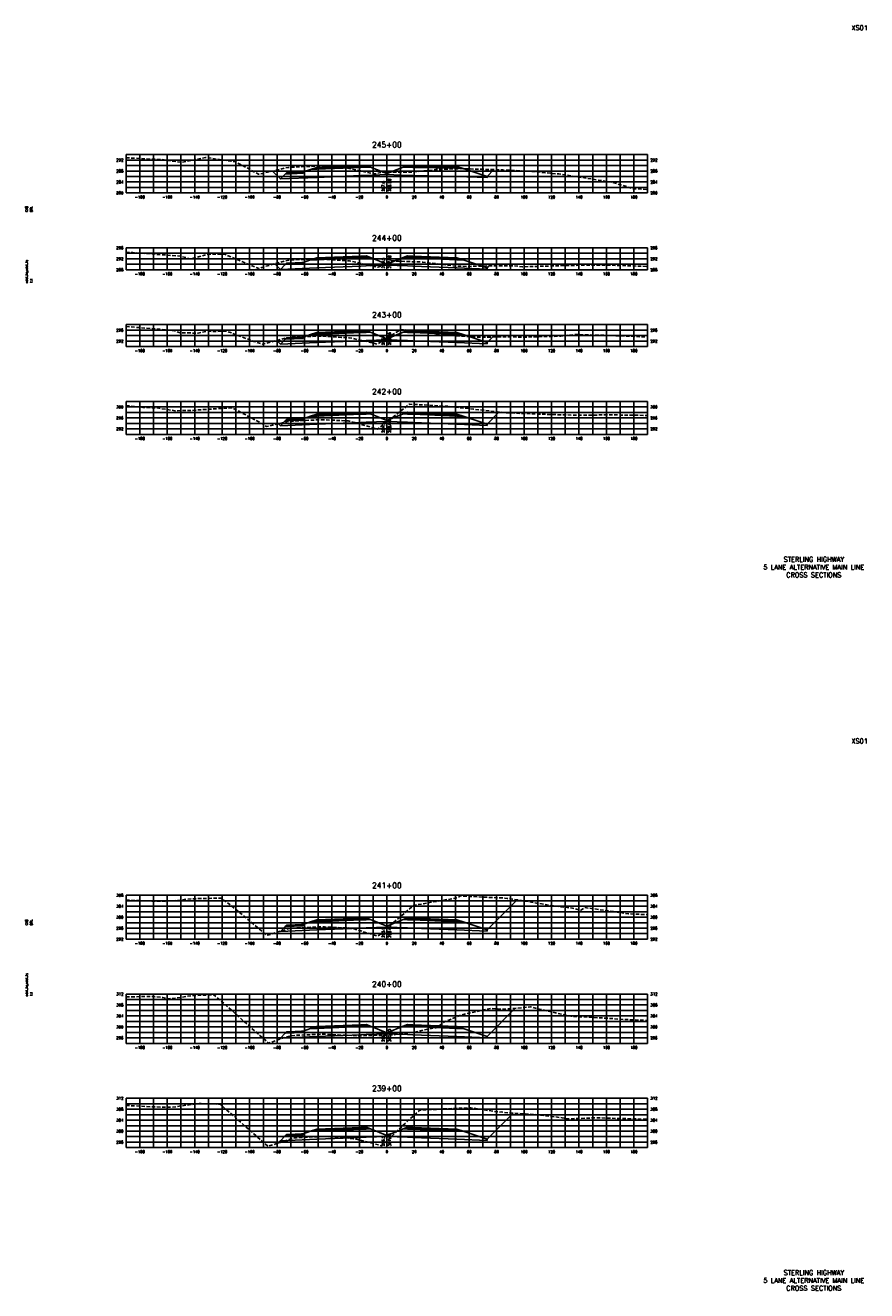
# Model space of a CAD drawing. Extents: x 37 to 10140, y -1968 to 9206.
# Tile 62 of 105: x 3687 to 4300, y 5216 to 6138. Entities that reach past the tile are written whole.
import ezdxf
from ezdxf.enums import TextEntityAlignment as Align

# ---------------------------------------------------------------- set-up
doc = ezdxf.new("R2010")
doc.units = 0
doc.header["$LTSCALE"] = 20
doc.header["$MEASUREMENT"] = 0
doc.linetypes.add('HIDDEN_050%', pattern=[0.1875, 0.125, -0.0625])
for name, color, linetype in [('S-AT-TXT175', 6, 'Continuous'), ('S-AT-TXT80', 1, 'Continuous'), ('XDATUM', 3, 'Continuous'), ('XEG', 1, 'HIDDEN_050%'), ('XFG', 2, 'Continuous'), ('XGRID', 251, 'Continuous'), ('XGRIDT', 2, 'Continuous'), ('XREF-BORDER', 7, 'Continuous')]:
    doc.layers.add(name, color=color, linetype=linetype)
doc.styles.add('L100', font='simplex.shx', dxfattribs={"height": 2})
doc.styles.add('L175', font='ROMANSM.shx', dxfattribs={"height": 3.5})
doc.styles.add('L80', font='ROMANSM.shx', dxfattribs={"height": 1.6})

# ---------------------------------------------------------------- blocks, each defined once
blk = doc.blocks.new('03025_00_att1')
at = {"layer": 'S-AT-TXT175', "style": 'L175'}
for tag, p in [('NUM', (32.402, 20.822)), ('LINE1', (30.64, 1.444)), ('LINE2', (30.64, 1.161)), ('LINE3', (30.64, 0.877))]:
    blk.add_attdef(tag, text='', height=0.175, dxfattribs=at).set_placement(p, align=Align.CENTER)
at = {"layer": 'S-AT-TXT80', "style": 'L80'}
for tag, p in [('DESIGNED', (2.094, 14.201)), ('CHECKED', (2.265, 14.201)), ('DRAFTED', (2.436, 14.201)), ('PCTB', (2.094, 11.605)), ('PSCALE', (2.265, 11.605)), ('PVIEW', (2.436, 11.605))]:
    blk.add_attdef(tag, p, '', height=0.08, rotation=90, dxfattribs=at)

msp = doc.modelspace()

# ---------------------------------------------------------------- linework, layer by layer
at = {"layer": 'XDATUM', "flags": 128}
for points in [[(3866.74, 6031.94), (3872.41, 6026.27), (3899, 6027.33), (3931, 6028.61), (3935, 6028.77), (3950, 6029.37), (3965, 6028.77), (3969, 6028.61), (4001, 6028.04), (4023, 6027.16), (4023, 6028.04), (4027.95, 6032.99)], [(3868.28, 5964.4), (3872.41, 5960.27), (3899, 5961.33), (3931, 5962.61), (3935, 5962.77), (3950, 5963.37), (3965, 5962.77), (3969, 5962.61), (4001, 5961.33), (4023, 5960.45), (4023, 5961.34), (4024.42, 5962.76)], [(3869.75, 5908.5), (3872.41, 5905.84), (3899, 5906.9), (3931, 5908.18), (3935, 5908.34), (3950, 5908.94), (3965, 5908.34), (3969, 5908.18), (4001, 5906.9), (4023, 5906.02), (4023, 5906.91), (4027.07, 5910.98)], [(3870.97, 5847.75), (3872.41, 5846.31), (3899, 5847.37), (3931, 5848.65), (3935, 5848.81), (3950, 5849.41), (3965, 5848.81), (3969, 5848.65), (4001, 5847.37), (4023, 5846.49), (4023, 5847.38), (4031.93, 5856.31)], [(3872.35, 5477.73), (3872.41, 5477.66), (3899, 5478.73), (3931, 5480.01), (3935, 5480.17), (3950, 5480.77), (3965, 5480.17), (3969, 5480.01), (4001, 5478.73), (4023, 5477.85), (4023, 5478.73), (4044.95, 5500.68)], [(3871.3, 5398.8), (3872.41, 5399.91), (3899, 5400.97), (3931, 5402.25), (3935, 5402.41), (3950, 5403.01), (3965, 5402.41), (3969, 5402.25), (4001, 5400.97), (4023, 5400.09), (4023, 5400.98), (4043.6, 5421.58)], [(3870.62, 5323.26), (3872.41, 5325.04), (3899, 5326.11), (3931, 5327.39), (3935, 5327.55), (3950, 5328.15), (3965, 5327.55), (3969, 5327.39), (4001, 5326.11), (4023, 5325.23), (4023, 5326.12), (4042.1, 5345.21)]]:
    msp.add_lwpolyline(points, dxfattribs=at)
at = {"layer": 'XEG', "flags": 128}
for points in [[(3760, 6041.64), (3779.22, 6040.66), (3785.9, 6040.32), (3787.71, 6040.07), (3800.41, 6038.37), (3804.11, 6039), (3817.88, 6041.89), (3836.34, 6039.19), (3839.61, 6038.72), (3844.76, 6036.08), (3856.5, 6029.64), (3864.67, 6031.44), (3876.14, 6034.2), (3878.23, 6034.56), (3879.75, 6034.78), (3888.86, 6035.19), (3900.55, 6035.57), (3908.97, 6035.03), (3919.82, 6034.55), (3922.28, 6033.94), (3924.38, 6033.57), (3934.77, 6031.22), (3941.74, 6029.93), (3946.44, 6031.2), (3950, 6031.21), (3959.61, 6031.23), (3966.23, 6031.09), (3985.98, 6032.98), (4003.21, 6033.74), (4019.66, 6033.27), (4034.42, 6032.78), (4054, 6031.84), (4070.16, 6030.31), (4075.3, 6029.84), (4080.14, 6029.16), (4114.79, 6023.66), (4129.18, 6019.11), (4140, 6018.59)], [(3760, 5972.79), (3765.01, 5972.51), (3793.14, 5970.44), (3799.42, 5969.95), (3806.33, 5968.05), (3807.19, 5967.87), (3819.02, 5971.11), (3819.99, 5971.38), (3830.56, 5971.32), (3831.59, 5971.35), (3834.41, 5970.18), (3856.63, 5960.99), (3868.26, 5964.39), (3876.44, 5966.54), (3878.54, 5966.9), (3880.54, 5967.2), (3889.11, 5967.49), (3900.72, 5967.94), (3912.94, 5967.14), (3920.7, 5966.64), (3922.82, 5966.42), (3924.26, 5966.16), (3934.77, 5963.77), (3943.47, 5961.8), (3947.36, 5963.24), (3950, 5965.01), (3952.45, 5966.65), (3958.4, 5966.26), (3976.24, 5965.6), (4000.05, 5962.67), (4008.44, 5962.45), (4016.2, 5962.67), (4041.54, 5962.97), (4048.81, 5962.14), (4078.37, 5963.05), (4099.17, 5963.37), (4108.29, 5963.41), (4122.33, 5963.09), (4140, 5962.44)], [(3760, 5918.64), (3793.16, 5915.9), (3795.42, 5915.53), (3799.36, 5914.05), (3806.95, 5913.94), (3812.62, 5913.78), (3819.16, 5915.18), (3823.74, 5914.95), (3833.17, 5915.26), (3853.1, 5907.78), (3859.48, 5905.74), (3872.7, 5909.28), (3876.59, 5910.22), (3877.83, 5910.34), (3881.52, 5910.89), (3886.08, 5911.12), (3901.25, 5911.64), (3917.03, 5910.71), (3921.74, 5910.46), (3922.65, 5910.32), (3925.53, 5909.88), (3940.44, 5906.49), (3942.95, 5905.73), (3947.27, 5908.61), (3950, 5910.23), (3960.51, 5916.5), (3990.88, 5912.62), (3992.05, 5912.49), (3992.64, 5912.41), (4016.47, 5910.93), (4042.8, 5911.06), (4046.35, 5910.84), (4073.87, 5911.49), (4076.75, 5911.6), (4081.07, 5912.2), (4087.4, 5912.84), (4123.97, 5911.73), (4136.44, 5911.05), (4140, 5910.95)], [(3760, 5861), (3772.27, 5859.6), (3782.65, 5859.26), (3795.48, 5857.22), (3807.59, 5857.45), (3813.57, 5857.87), (3823.13, 5858.52), (3837.36, 5859.33), (3859.06, 5847.82), (3862.42, 5845.69), (3876.3, 5849.04), (3876.98, 5849.23), (3877.22, 5849.25), (3882.28, 5849.71), (3901.74, 5850.66), (3902.58, 5850.69), (3903.41, 5850.66), (3922.13, 5849.75), (3922.31, 5849.71), (3925.53, 5849), (3926.85, 5848.67), (3943.28, 5843.7), (3944.13, 5844.47), (3950, 5849.09), (3966.38, 5861.98), (3970.11, 5861.81), (3994.36, 5860.46), (4013.19, 5858.37), (4036.96, 5855.75), (4055.6, 5854.96), (4074.77, 5854.32), (4090.39, 5853.9), (4105.51, 5854.16), (4115.55, 5854.17), (4126.65, 5854.02), (4140, 5853.83)], [(3760, 5500.38), (3774.01, 5499.93), (3789.4, 5499.53), (3796.54, 5500.2), (3799.79, 5500.51), (3803.5, 5501.16), (3811.36, 5501.52), (3828.93, 5501.91), (3835.68, 5497.27), (3862.6, 5474.75), (3864.13, 5475.19), (3877.81, 5479.42), (3882.23, 5480.02), (3882.88, 5480.08), (3900.01, 5480.87), (3902.33, 5480.97), (3904.64, 5480.87), (3922.72, 5480.1), (3925.76, 5479.53), (3926.19, 5479.43), (3940.77, 5474.93), (3943.52, 5474.22), (3950, 5479.84), (3968.85, 5496.2), (3969.25, 5496.56), (3970.04, 5496.67), (3972.37, 5497.13), (4001.1, 5502.07), (4003.56, 5503.47), (4036, 5501.93), (4037.72, 5501.72), (4038.64, 5501.65), (4041.55, 5501.26), (4072.67, 5495.99), (4085.21, 5494.66), (4091.41, 5493.01), (4094.08, 5495.06), (4126.03, 5490.51), (4140, 5489.84)], [(3760, 5429.91), (3779.52, 5430.25), (3786.68, 5429.46), (3790.47, 5428.55), (3794.44, 5428.73), (3808.09, 5430.87), (3820.52, 5431.31), (3824.02, 5431.33), (3831.29, 5425.13), (3863.83, 5396.13), (3872.74, 5399.31), (3878.06, 5401.1), (3879.98, 5401.37), (3883.37, 5401.89), (3896.18, 5402.4), (3903.54, 5402.73), (3914.58, 5402.18), (3924.15, 5401.82), (3929.17, 5401.54), (3934.15, 5401.65), (3941.28, 5401.88), (3943.08, 5401.84), (3947.2, 5401.8), (3949.22, 5401.68), (3950, 5401.77), (3956.23, 5402.43), (3971.32, 5404.34), (3976.72, 5405.8), (3986.78, 5407.52), (3990.9, 5410.99), (3991.46, 5411.45), (4004.16, 5416.75), (4024.23, 5421.19), (4025.96, 5421.65), (4026.08, 5421.58), (4029.21, 5421.31), (4035.77, 5420.88), (4054.62, 5422.58), (4062.45, 5420.71), (4083.98, 5415.77), (4108.88, 5414.46), (4122.8, 5413.45), (4140, 5412.71)], [(3760, 5350.79), (3780.84, 5349.68), (3792.77, 5349.38), (3808.43, 5351.55), (3813.23, 5352.12), (3827.99, 5351.76), (3828.62, 5351.62), (3839.71, 5341.87), (3863.38, 5320.93), (3876.73, 5325.22), (3878.75, 5326.05), (3881.16, 5326.77), (3883.96, 5327.25), (3892.28, 5327.65), (3903.96, 5328.1), (3915.58, 5327.38), (3924.02, 5326.73), (3925.79, 5326.48), (3927.92, 5326.11), (3939.49, 5323.22), (3946.2, 5321.31), (3950, 5324.94), (3966.58, 5340.77), (3974, 5347.3), (4002.7, 5348.76), (4008.61, 5348.89), (4009.3, 5349.14), (4010.03, 5349.23), (4031.94, 5345.89), (4033.6, 5346.19), (4035.14, 5345.69), (4059.54, 5344.01), (4077.85, 5341.75), (4081.47, 5340.9), (4101.81, 5341.77), (4101.91, 5341.77), (4140, 5340.66)]]:
    msp.add_lwpolyline(points, dxfattribs=at)
at = {"layer": 'XFG', "flags": 128}
for points in [[(3950, 6030.11), (3938.05, 6034.89), (3935, 6034.77), (3931, 6034.61), (3899, 6033.33), (3894.43, 6033.15), (3889, 6031.34), (3889, 6030.34), (3875.96, 6029.82), (3872.41, 6026.27), (3899, 6027.33), (3931, 6028.61), (3935, 6028.77), (3950, 6029.37), (3950, 6030.11)], [(3935, 6035.11), (3931, 6034.95), (3899, 6033.67), (3899, 6034.67), (3894.43, 6033.15), (3899, 6033.33), (3931, 6034.61), (3935, 6034.77), (3938.05, 6034.89), (3935, 6036.11), (3935, 6035.11)], [(3935, 6036.11), (3931, 6035.95), (3899, 6034.67), (3899, 6034.33), (3931, 6035.61), (3935, 6035.77), (3935, 6036.11)], [(3935, 6035.77), (3931, 6035.61), (3899, 6034.33), (3899, 6033.67), (3931, 6034.95), (3935, 6035.11), (3935, 6035.77)], [(3950, 6030.11), (3961.95, 6034.89), (3965, 6034.77), (3969, 6034.61), (4001, 6034.04), (4005.57, 6033.85), (4023, 6028.04), (4023, 6027.16), (4001, 6028.04), (3969, 6028.61), (3965, 6028.77), (3950, 6029.37)], [(3965, 6036.11), (3961.95, 6034.89), (3965, 6034.77), (3969, 6034.61), (4001, 6034.04), (4005.57, 6033.85), (4001, 6035.38), (4001, 6034.38), (3969, 6034.95), (3965, 6035.11), (3965, 6036.11)], [(3965, 6036.11), (3965, 6035.77), (3969, 6035.61), (4001, 6035.04), (4001, 6035.38), (3969, 6035.95), (3965, 6036.11)], [(3965, 6035.77), (3965, 6035.11), (3969, 6034.95), (4001, 6034.38), (4001, 6035.04), (3969, 6035.61), (3965, 6035.77)], [(3872.41, 6026.27), (3872.41, 6026.27), (3866.74, 6031.94)], [(3889, 6031.34), (3888, 6031.3), (3888, 6030.96), (3878, 6030.56), (3878, 6030.9), (3877, 6030.86), (3875.96, 6029.82), (3889, 6030.34), (3889, 6031.34)], [(3888, 6031.3), (3878, 6030.9), (3878, 6030.56), (3888, 6030.96), (3888, 6031.3)], [(4023, 6028.04), (4023, 6028.04), (4027.95, 6032.99)], [(3950, 5964.11), (3938.05, 5968.89), (3935, 5968.77), (3931, 5968.61), (3899, 5967.33), (3894.43, 5967.15), (3889, 5965.34), (3889, 5964.34), (3875.96, 5963.82), (3872.41, 5960.27), (3899, 5961.33), (3931, 5962.61), (3935, 5962.77), (3950, 5963.37), (3950, 5964.11)], [(3935, 5969.11), (3931, 5968.95), (3899, 5967.67), (3899, 5968.67), (3894.43, 5967.15), (3899, 5967.33), (3931, 5968.61), (3935, 5968.77), (3938.05, 5968.89), (3935, 5970.11), (3935, 5969.11)], [(3935, 5970.11), (3931, 5969.95), (3899, 5968.67), (3899, 5968.33), (3931, 5969.61), (3935, 5969.77), (3935, 5970.11)], [(3935, 5969.77), (3931, 5969.61), (3899, 5968.33), (3899, 5967.67), (3931, 5968.95), (3935, 5969.11), (3935, 5969.77)], [(3950, 5964.11), (3961.95, 5968.89), (3965, 5968.77), (3969, 5968.61), (4001, 5967.33), (4005.57, 5967.15), (4023, 5961.34), (4023, 5960.45), (4001, 5961.33), (3969, 5962.61), (3965, 5962.77), (3950, 5963.37)], [(3965, 5970.11), (3961.95, 5968.89), (3965, 5968.77), (3969, 5968.61), (4001, 5967.33), (4005.57, 5967.15), (4001, 5968.67), (4001, 5967.67), (3969, 5968.95), (3965, 5969.11), (3965, 5970.11)], [(3965, 5970.11), (3965, 5969.77), (3969, 5969.61), (4001, 5968.33), (4001, 5968.67), (3969, 5969.95), (3965, 5970.11)], [(3965, 5969.77), (3965, 5969.11), (3969, 5968.95), (4001, 5967.67), (4001, 5968.33), (3969, 5969.61), (3965, 5969.77)], [(3872.41, 5960.27), (3872.41, 5960.27), (3868.28, 5964.4)], [(3889, 5965.34), (3888, 5965.3), (3888, 5964.96), (3878, 5964.56), (3878, 5964.9), (3877, 5964.86), (3875.96, 5963.82), (3889, 5964.34), (3889, 5965.34)], [(3888, 5965.3), (3878, 5964.9), (3878, 5964.56), (3888, 5964.96), (3888, 5965.3)], [(4023, 5961.34), (4023, 5961.34), (4024.42, 5962.76)], [(3950, 5909.68), (3938.05, 5914.47), (3935, 5914.34), (3931, 5914.18), (3899, 5912.9), (3894.43, 5912.72), (3889, 5910.91), (3889, 5909.91), (3875.96, 5909.39), (3872.41, 5905.84), (3899, 5906.9), (3931, 5908.18), (3935, 5908.34), (3950, 5908.94), (3950, 5909.68)], [(3935, 5914.68), (3931, 5914.52), (3899, 5913.24), (3899, 5914.24), (3894.43, 5912.72), (3899, 5912.9), (3931, 5914.18), (3935, 5914.34), (3938.05, 5914.47), (3935, 5915.68), (3935, 5914.68)], [(3935, 5915.68), (3931, 5915.52), (3899, 5914.24), (3899, 5913.9), (3931, 5915.18), (3935, 5915.34), (3935, 5915.68)], [(3935, 5915.34), (3931, 5915.18), (3899, 5913.9), (3899, 5913.24), (3931, 5914.52), (3935, 5914.68), (3935, 5915.34)], [(3950, 5909.68), (3961.95, 5914.47), (3965, 5914.34), (3969, 5914.18), (4001, 5912.9), (4005.57, 5912.72), (4023, 5906.91), (4023, 5906.02), (4001, 5906.9), (3969, 5908.18), (3965, 5908.34), (3950, 5908.94)], [(3965, 5915.68), (3961.95, 5914.47), (3965, 5914.34), (3969, 5914.18), (4001, 5912.9), (4005.57, 5912.72), (4001, 5914.24), (4001, 5913.24), (3969, 5914.52), (3965, 5914.68), (3965, 5915.68)], [(3965, 5915.68), (3965, 5915.34), (3969, 5915.18), (4001, 5913.9), (4001, 5914.24), (3969, 5915.52), (3965, 5915.68)], [(3965, 5915.34), (3965, 5914.68), (3969, 5914.52), (4001, 5913.24), (4001, 5913.9), (3969, 5915.18), (3965, 5915.34)], [(3872.41, 5905.84), (3872.41, 5905.84), (3869.75, 5908.5)], [(3889, 5910.91), (3888, 5910.87), (3888, 5910.53), (3878, 5910.13), (3878, 5910.47), (3877, 5910.43), (3875.96, 5909.39), (3889, 5909.91), (3889, 5910.91)], [(3888, 5910.87), (3878, 5910.47), (3878, 5910.13), (3888, 5910.53), (3888, 5910.87)], [(4023, 5906.91), (4023, 5906.91), (4027.07, 5910.98)], [(3950, 5850.15), (3938.05, 5854.93), (3935, 5854.81), (3931, 5854.65), (3899, 5853.37), (3894.43, 5853.19), (3889, 5851.38), (3889, 5850.38), (3875.96, 5849.86), (3872.41, 5846.31), (3899, 5847.37), (3931, 5848.65), (3935, 5848.81), (3950, 5849.41), (3950, 5850.15)], [(3889, 5851.38), (3888, 5851.34), (3888, 5851), (3878, 5850.6), (3878, 5850.94), (3877, 5850.9), (3875.96, 5849.86), (3889, 5850.38), (3889, 5851.38)], [(3888, 5851.34), (3878, 5850.94), (3878, 5850.6), (3888, 5851), (3888, 5851.34)], [(3935, 5855.15), (3931, 5854.99), (3899, 5853.71), (3899, 5854.71), (3894.43, 5853.19), (3899, 5853.37), (3931, 5854.65), (3935, 5854.81), (3938.05, 5854.93), (3935, 5856.15), (3935, 5855.15)], [(3935, 5856.15), (3931, 5855.99), (3899, 5854.71), (3899, 5854.37), (3931, 5855.65), (3935, 5855.81), (3935, 5856.15)], [(3935, 5855.81), (3931, 5855.65), (3899, 5854.37), (3899, 5853.71), (3931, 5854.99), (3935, 5855.15), (3935, 5855.81)], [(3950, 5850.15), (3961.95, 5854.93), (3965, 5854.81), (3969, 5854.65), (4001, 5853.37), (4005.57, 5853.19), (4023, 5847.38), (4023, 5846.49), (4001, 5847.37), (3969, 5848.65), (3965, 5848.81), (3950, 5849.41)], [(3965, 5856.15), (3961.95, 5854.93), (3965, 5854.81), (3969, 5854.65), (4001, 5853.37), (4005.57, 5853.19), (4001, 5854.71), (4001, 5853.71), (3969, 5854.99), (3965, 5855.15), (3965, 5856.15)], [(3965, 5856.15), (3965, 5855.81), (3969, 5855.65), (4001, 5854.37), (4001, 5854.71), (3969, 5855.99), (3965, 5856.15)], [(3965, 5855.81), (3965, 5855.15), (3969, 5854.99), (4001, 5853.71), (4001, 5854.37), (3969, 5855.65), (3965, 5855.81)], [(4023, 5847.38), (4023, 5847.38), (4031.93, 5856.31)], [(3872.41, 5846.31), (3872.41, 5846.31), (3870.97, 5847.75)], [(4023, 5478.73), (4023, 5478.73), (4044.95, 5500.68)], [(3950, 5481.51), (3938.05, 5486.29), (3935, 5486.17), (3931, 5486.01), (3899, 5484.73), (3894.43, 5484.55), (3889, 5482.73), (3889, 5481.73), (3875.96, 5481.21), (3872.41, 5477.66), (3899, 5478.73), (3931, 5480.01), (3935, 5480.17), (3950, 5480.77), (3950, 5481.51)], [(3889, 5482.73), (3888, 5482.69), (3888, 5482.35), (3878, 5481.95), (3878, 5482.29), (3877, 5482.25), (3875.96, 5481.21), (3889, 5481.73), (3889, 5482.73)], [(3888, 5482.69), (3878, 5482.29), (3878, 5481.95), (3888, 5482.35), (3888, 5482.69)], [(3935, 5486.51), (3931, 5486.35), (3899, 5485.07), (3899, 5486.07), (3894.43, 5484.55), (3899, 5484.73), (3931, 5486.01), (3935, 5486.17), (3938.05, 5486.29), (3935, 5487.51), (3935, 5486.51)], [(3935, 5487.51), (3931, 5487.35), (3899, 5486.07), (3899, 5485.73), (3931, 5487.01), (3935, 5487.17), (3935, 5487.51)], [(3935, 5487.17), (3931, 5487.01), (3899, 5485.73), (3899, 5485.07), (3931, 5486.35), (3935, 5486.51), (3935, 5487.17)], [(3950, 5481.51), (3961.95, 5486.29), (3965, 5486.17), (3969, 5486.01), (4001, 5484.73), (4005.57, 5484.55), (4023, 5478.73), (4023, 5477.85), (4001, 5478.73), (3969, 5480.01), (3965, 5480.17), (3950, 5480.77)], [(3965, 5487.51), (3961.95, 5486.29), (3965, 5486.17), (3969, 5486.01), (4001, 5484.73), (4005.57, 5484.55), (4001, 5486.07), (4001, 5485.07), (3969, 5486.35), (3965, 5486.51), (3965, 5487.51)], [(3965, 5487.51), (3965, 5487.17), (3969, 5487.01), (4001, 5485.73), (4001, 5486.07), (3969, 5487.35), (3965, 5487.51)], [(3965, 5487.17), (3965, 5486.51), (3969, 5486.35), (4001, 5485.07), (4001, 5485.73), (3969, 5487.01), (3965, 5487.17)], [(3872.41, 5477.66), (3872.41, 5477.66), (3872.35, 5477.73)], [(4023, 5400.98), (4023, 5400.98), (4043.6, 5421.58)], [(3950, 5403.75), (3938.05, 5408.54), (3935, 5408.41), (3931, 5408.25), (3899, 5406.97), (3894.43, 5406.79), (3889, 5404.98), (3889, 5403.98), (3875.96, 5403.46), (3872.41, 5399.91), (3899, 5400.97), (3931, 5402.25), (3935, 5402.41), (3950, 5403.01), (3950, 5403.75)], [(3935, 5408.75), (3931, 5408.59), (3899, 5407.31), (3899, 5408.31), (3894.43, 5406.79), (3899, 5406.97), (3931, 5408.25), (3935, 5408.41), (3938.05, 5408.54), (3935, 5409.75), (3935, 5408.75)], [(3935, 5409.75), (3931, 5409.59), (3899, 5408.31), (3899, 5407.97), (3931, 5409.25), (3935, 5409.41), (3935, 5409.75)], [(3935, 5409.41), (3931, 5409.25), (3899, 5407.97), (3899, 5407.31), (3931, 5408.59), (3935, 5408.75), (3935, 5409.41)], [(3950, 5403.75), (3961.95, 5408.54), (3965, 5408.41), (3969, 5408.25), (4001, 5406.97), (4005.57, 5406.79), (4023, 5400.98), (4023, 5400.09), (4001, 5400.97), (3969, 5402.25), (3965, 5402.41), (3950, 5403.01)], [(3965, 5409.75), (3961.95, 5408.54), (3965, 5408.41), (3969, 5408.25), (4001, 5406.97), (4005.57, 5406.79), (4001, 5408.31), (4001, 5407.31), (3969, 5408.59), (3965, 5408.75), (3965, 5409.75)], [(3965, 5409.75), (3965, 5409.41), (3969, 5409.25), (4001, 5407.97), (4001, 5408.31), (3969, 5409.59), (3965, 5409.75)], [(3965, 5409.41), (3965, 5408.75), (3969, 5408.59), (4001, 5407.31), (4001, 5407.97), (3969, 5409.25), (3965, 5409.41)], [(3872.41, 5399.91), (3872.41, 5399.91), (3871.3, 5398.8)], [(3889, 5404.98), (3888, 5404.94), (3888, 5404.6), (3878, 5404.2), (3878, 5404.54), (3877, 5404.5), (3875.96, 5403.46), (3889, 5403.98), (3889, 5404.98)], [(3888, 5404.94), (3878, 5404.54), (3878, 5404.2), (3888, 5404.6), (3888, 5404.94)], [(4023, 5326.12), (4023, 5326.12), (4042.1, 5345.21)], [(3950, 5328.89), (3938.05, 5333.67), (3935, 5333.55), (3931, 5333.39), (3899, 5332.11), (3894.43, 5331.93), (3889, 5330.12), (3889, 5329.12), (3875.96, 5328.59), (3872.41, 5325.04), (3899, 5326.11), (3931, 5327.39), (3935, 5327.55), (3950, 5328.15), (3950, 5328.89)], [(3935, 5333.89), (3931, 5333.73), (3899, 5332.45), (3899, 5333.45), (3894.43, 5331.93), (3899, 5332.11), (3931, 5333.39), (3935, 5333.55), (3938.05, 5333.67), (3935, 5334.89), (3935, 5333.89)], [(3935, 5334.89), (3931, 5334.73), (3899, 5333.45), (3899, 5333.11), (3931, 5334.39), (3935, 5334.55), (3935, 5334.89)], [(3935, 5334.55), (3931, 5334.39), (3899, 5333.11), (3899, 5332.45), (3931, 5333.73), (3935, 5333.89), (3935, 5334.55)], [(3950, 5328.89), (3961.95, 5333.67), (3965, 5333.55), (3969, 5333.39), (4001, 5332.11), (4005.57, 5331.93), (4023, 5326.12), (4023, 5325.23), (4001, 5326.11), (3969, 5327.39), (3965, 5327.55), (3950, 5328.15)], [(3965, 5334.89), (3961.95, 5333.67), (3965, 5333.55), (3969, 5333.39), (4001, 5332.11), (4005.57, 5331.93), (4001, 5333.45), (4001, 5332.45), (3969, 5333.73), (3965, 5333.89), (3965, 5334.89)], [(3965, 5334.89), (3965, 5334.55), (3969, 5334.39), (4001, 5333.11), (4001, 5333.45), (3969, 5334.73), (3965, 5334.89)], [(3965, 5334.55), (3965, 5333.89), (3969, 5333.73), (4001, 5332.45), (4001, 5333.11), (3969, 5334.39), (3965, 5334.55)], [(3872.41, 5325.04), (3872.41, 5325.04), (3870.62, 5323.26)], [(3889, 5330.12), (3888, 5330.08), (3888, 5329.74), (3878, 5329.34), (3878, 5329.68), (3877, 5329.64), (3875.96, 5328.59), (3889, 5329.12), (3889, 5330.12)], [(3888, 5330.08), (3878, 5329.68), (3878, 5329.34), (3888, 5329.74), (3888, 5330.08)]]:
    msp.add_lwpolyline(points, dxfattribs=at)
at = {"layer": 'XGRID'}
for p, q in [((3760, 6016), (3760, 6044)), ((3760, 6044), (4140, 6044)), ((3770, 6016), (3770, 6044)), ((3780, 6016), (3780, 6044)), ((3790, 6016), (3790, 6044)), ((3800, 6016), (3800, 6044)), ((3810, 6016), (3810, 6044)), ((3820, 6016), (3820, 6044)), ((3830, 6016), (3830, 6044)), ((3840, 6016), (3840, 6044)), ((3850, 6016), (3850, 6044)), ((3860, 6016), (3860, 6044)), ((3870, 6016), (3870, 6044)), ((3880, 6016), (3880, 6044)), ((3890, 6016), (3890, 6044)), ((3900, 6016), (3900, 6044)), ((3910, 6016), (3910, 6044)), ((3920, 6016), (3920, 6044)), ((3930, 6016), (3930, 6044)), ((3940, 6016), (3940, 6044)), ((3950, 6016), (3950, 6044)), ((3960, 6016), (3960, 6044)), ((3970, 6016), (3970, 6044)), ((3980, 6016), (3980, 6044)), ((3990, 6016), (3990, 6044)), ((4000, 6016), (4000, 6044)), ((4010, 6016), (4010, 6044)), ((4020, 6016), (4020, 6044)), ((4030, 6016), (4030, 6044)), ((4040, 6016), (4040, 6044)), ((4050, 6016), (4050, 6044)), ((4060, 6016), (4060, 6044)), ((4070, 6016), (4070, 6044)), ((4080, 6016), (4080, 6044)), ((4090, 6016), (4090, 6044)), ((4100, 6016), (4100, 6044)), ((4110, 6016), (4110, 6044)), ((4120, 6016), (4120, 6044)), ((4130, 6016), (4130, 6044)), ((4140, 6016), (4140, 6044)), ((3760, 6040), (4140, 6040)), ((3760, 6036), (4140, 6036)), ((3760, 6032), (4140, 6032)), ((3760, 6028), (4140, 6028)), ((3760, 6024), (4140, 6024)), ((3760, 6020), (4140, 6020)), ((3760, 6016), (4140, 6016)), ((3760, 5960), (3760, 5976)), ((3760, 5976), (4140, 5976)), ((3760, 5972), (4140, 5972)), ((3770, 5960), (3770, 5976)), ((3780, 5960), (3780, 5976)), ((3790, 5960), (3790, 5976)), ((3800, 5960), (3800, 5976)), ((3810, 5960), (3810, 5976)), ((3820, 5960), (3820, 5976)), ((3830, 5960), (3830, 5976)), ((3840, 5960), (3840, 5976)), ((3850, 5960), (3850, 5976)), ((3860, 5960), (3860, 5976)), ((3870, 5960), (3870, 5976)), ((3880, 5960), (3880, 5976)), ((3890, 5960), (3890, 5976)), ((3900, 5960), (3900, 5976)), ((3910, 5960), (3910, 5976)), ((3920, 5960), (3920, 5976)), ((3930, 5960), (3930, 5976)), ((3940, 5960), (3940, 5976)), ((3950, 5960), (3950, 5976)), ((3960, 5960), (3960, 5976)), ((3970, 5960), (3970, 5976)), ((3980, 5960), (3980, 5976)), ((3990, 5960), (3990, 5976)), ((4000, 5960), (4000, 5976)), ((4010, 5960), (4010, 5976)), ((4020, 5960), (4020, 5976)), ((4030, 5960), (4030, 5976)), ((4040, 5960), (4040, 5976)), ((4050, 5960), (4050, 5976)), ((4060, 5960), (4060, 5976)), ((4070, 5960), (4070, 5976)), ((4080, 5960), (4080, 5976)), ((4090, 5960), (4090, 5976)), ((4100, 5960), (4100, 5976)), ((4110, 5960), (4110, 5976)), ((4120, 5960), (4120, 5976)), ((4130, 5960), (4130, 5976)), ((4140, 5960), (4140, 5976)), ((3760, 5968), (4140, 5968)), ((3760, 5964), (4140, 5964)), ((3760, 5960), (4140, 5960)), ((3760, 5904), (3760, 5920)), ((3760, 5920), (4140, 5920)), ((3760, 5916), (4140, 5916)), ((3770, 5904), (3770, 5920)), ((3780, 5904), (3780, 5920)), ((3790, 5904), (3790, 5920)), ((3800, 5904), (3800, 5920)), ((3810, 5904), (3810, 5920)), ((3820, 5904), (3820, 5920)), ((3830, 5904), (3830, 5920)), ((3840, 5904), (3840, 5920)), ((3850, 5904), (3850, 5920)), ((3860, 5904), (3860, 5920)), ((3870, 5904), (3870, 5920)), ((3880, 5904), (3880, 5920)), ((3890, 5904), (3890, 5920)), ((3900, 5904), (3900, 5920)), ((3910, 5904), (3910, 5920)), ((3920, 5904), (3920, 5920)), ((3930, 5904), (3930, 5920)), ((3940, 5904), (3940, 5920)), ((3950, 5904), (3950, 5920)), ((3960, 5904), (3960, 5920)), ((3970, 5904), (3970, 5920)), ((3980, 5904), (3980, 5920)), ((3990, 5904), (3990, 5920)), ((4000, 5904), (4000, 5920)), ((4010, 5904), (4010, 5920)), ((4020, 5904), (4020, 5920)), ((4030, 5904), (4030, 5920)), ((4040, 5904), (4040, 5920)), ((4050, 5904), (4050, 5920)), ((4060, 5904), (4060, 5920)), ((4070, 5904), (4070, 5920)), ((4080, 5904), (4080, 5920)), ((4090, 5904), (4090, 5920)), ((4100, 5904), (4100, 5920)), ((4110, 5904), (4110, 5920)), ((4120, 5904), (4120, 5920)), ((4130, 5904), (4130, 5920)), ((4140, 5904), (4140, 5920)), ((3760, 5912), (4140, 5912)), ((3760, 5908), (4140, 5908)), ((3760, 5904), (4140, 5904)), ((3760, 5840), (3760, 5864)), ((3760, 5864), (4140, 5864)), ((3760, 5860), (4140, 5860)), ((3770, 5840), (3770, 5864)), ((3780, 5840), (3780, 5864)), ((3790, 5840), (3790, 5864)), ((3800, 5840), (3800, 5864)), ((3810, 5840), (3810, 5864)), ((3820, 5840), (3820, 5864)), ((3830, 5840), (3830, 5864)), ((3840, 5840), (3840, 5864)), ((3850, 5840), (3850, 5864)), ((3860, 5840), (3860, 5864)), ((3870, 5840), (3870, 5864)), ((3880, 5840), (3880, 5864)), ((3890, 5840), (3890, 5864)), ((3900, 5840), (3900, 5864)), ((3910, 5840), (3910, 5864)), ((3920, 5840), (3920, 5864)), ((3930, 5840), (3930, 5864)), ((3940, 5840), (3940, 5864)), ((3950, 5840), (3950, 5864)), ((3960, 5840), (3960, 5864)), ((3970, 5840), (3970, 5864)), ((3980, 5840), (3980, 5864)), ((3990, 5840), (3990, 5864)), ((4000, 5840), (4000, 5864)), ((4010, 5840), (4010, 5864)), ((4020, 5840), (4020, 5864)), ((4030, 5840), (4030, 5864)), ((4040, 5840), (4040, 5864)), ((4050, 5840), (4050, 5864)), ((4060, 5840), (4060, 5864)), ((4070, 5840), (4070, 5864)), ((4080, 5840), (4080, 5864)), ((4090, 5840), (4090, 5864)), ((4100, 5840), (4100, 5864)), ((4110, 5840), (4110, 5864)), ((4120, 5840), (4120, 5864)), ((4130, 5840), (4130, 5864)), ((4140, 5840), (4140, 5864)), ((3760, 5856), (4140, 5856)), ((3760, 5852), (4140, 5852)), ((3760, 5848), (4140, 5848)), ((3760, 5844), (4140, 5844)), ((3760, 5840), (4140, 5840)), ((3760, 5472), (3760, 5504)), ((3760, 5504), (4140, 5504)), ((3760, 5500), (4140, 5500)), ((3770, 5472), (3770, 5504)), ((3780, 5472), (3780, 5504)), ((3790, 5472), (3790, 5504)), ((3800, 5472), (3800, 5504)), ((3810, 5472), (3810, 5504)), ((3820, 5472), (3820, 5504)), ((3830, 5472), (3830, 5504)), ((3840, 5472), (3840, 5504)), ((3850, 5472), (3850, 5504)), ((3860, 5472), (3860, 5504)), ((3870, 5472), (3870, 5504)), ((3880, 5472), (3880, 5504)), ((3890, 5472), (3890, 5504)), ((3900, 5472), (3900, 5504)), ((3910, 5472), (3910, 5504)), ((3920, 5472), (3920, 5504)), ((3930, 5472), (3930, 5504)), ((3940, 5472), (3940, 5504)), ((3950, 5472), (3950, 5504)), ((3960, 5472), (3960, 5504)), ((3970, 5472), (3970, 5504)), ((3980, 5472), (3980, 5504)), ((3990, 5472), (3990, 5504)), ((4000, 5472), (4000, 5504)), ((4010, 5472), (4010, 5504)), ((4020, 5472), (4020, 5504)), ((4030, 5472), (4030, 5504)), ((4040, 5472), (4040, 5504)), ((4050, 5472), (4050, 5504)), ((4060, 5472), (4060, 5504)), ((4070, 5472), (4070, 5504)), ((4080, 5472), (4080, 5504)), ((4090, 5472), (4090, 5504)), ((4100, 5472), (4100, 5504)), ((4110, 5472), (4110, 5504)), ((4120, 5472), (4120, 5504)), ((4130, 5472), (4130, 5504)), ((4140, 5472), (4140, 5504)), ((3760, 5496), (4140, 5496)), ((3760, 5492), (4140, 5492)), ((3760, 5488), (4140, 5488)), ((3760, 5484), (4140, 5484)), ((3760, 5480), (4140, 5480)), ((3760, 5476), (4140, 5476)), ((3760, 5472), (4140, 5472)), ((3760, 5396), (3760, 5432)), ((3760, 5432), (4140, 5432)), ((3760, 5428), (4140, 5428)), ((3770, 5396), (3770, 5432)), ((3780, 5396), (3780, 5432)), ((3790, 5396), (3790, 5432)), ((3800, 5396), (3800, 5432)), ((3810, 5396), (3810, 5432)), ((3820, 5396), (3820, 5432)), ((3830, 5396), (3830, 5432)), ((3840, 5396), (3840, 5432)), ((3850, 5396), (3850, 5432)), ((3860, 5396), (3860, 5432)), ((3870, 5396), (3870, 5432)), ((3880, 5396), (3880, 5432)), ((3890, 5396), (3890, 5432)), ((3900, 5396), (3900, 5432)), ((3910, 5396), (3910, 5432)), ((3920, 5396), (3920, 5432)), ((3930, 5396), (3930, 5432)), ((3940, 5396), (3940, 5432)), ((3950, 5396), (3950, 5432)), ((3960, 5396), (3960, 5432)), ((3970, 5396), (3970, 5432)), ((3980, 5396), (3980, 5432)), ((3990, 5396), (3990, 5432)), ((4000, 5396), (4000, 5432)), ((4010, 5396), (4010, 5432)), ((4020, 5396), (4020, 5432)), ((4030, 5396), (4030, 5432)), ((4040, 5396), (4040, 5432)), ((4050, 5396), (4050, 5432)), ((4060, 5396), (4060, 5432)), ((4070, 5396), (4070, 5432)), ((4080, 5396), (4080, 5432)), ((4090, 5396), (4090, 5432)), ((4100, 5396), (4100, 5432)), ((4110, 5396), (4110, 5432)), ((4120, 5396), (4120, 5432)), ((4130, 5396), (4130, 5432)), ((4140, 5396), (4140, 5432)), ((3760, 5424), (4140, 5424)), ((3760, 5420), (4140, 5420)), ((3760, 5416), (4140, 5416)), ((3760, 5412), (4140, 5412)), ((3760, 5408), (4140, 5408)), ((3760, 5404), (4140, 5404)), ((3760, 5400), (4140, 5400)), ((3760, 5396), (4140, 5396)), ((3760, 5320), (3760, 5356)), ((3760, 5356), (4140, 5356)), ((3760, 5352), (4140, 5352)), ((3770, 5320), (3770, 5356)), ((3780, 5320), (3780, 5356)), ((3790, 5320), (3790, 5356)), ((3800, 5320), (3800, 5356)), ((3810, 5320), (3810, 5356)), ((3820, 5320), (3820, 5356)), ((3830, 5320), (3830, 5356)), ((3840, 5320), (3840, 5356)), ((3850, 5320), (3850, 5356)), ((3860, 5320), (3860, 5356)), ((3870, 5320), (3870, 5356)), ((3880, 5320), (3880, 5356)), ((3890, 5320), (3890, 5356)), ((3900, 5320), (3900, 5356)), ((3910, 5320), (3910, 5356)), ((3920, 5320), (3920, 5356)), ((3930, 5320), (3930, 5356)), ((3940, 5320), (3940, 5356)), ((3950, 5320), (3950, 5356)), ((3960, 5320), (3960, 5356)), ((3970, 5320), (3970, 5356)), ((3980, 5320), (3980, 5356)), ((3990, 5320), (3990, 5356)), ((4000, 5320), (4000, 5356)), ((4010, 5320), (4010, 5356)), ((4020, 5320), (4020, 5356)), ((4030, 5320), (4030, 5356)), ((4040, 5320), (4040, 5356)), ((4050, 5320), (4050, 5356)), ((4060, 5320), (4060, 5356)), ((4070, 5320), (4070, 5356)), ((4080, 5320), (4080, 5356)), ((4090, 5320), (4090, 5356)), ((4100, 5320), (4100, 5356)), ((4110, 5320), (4110, 5356)), ((4120, 5320), (4120, 5356)), ((4130, 5320), (4130, 5356)), ((4140, 5320), (4140, 5356)), ((3760, 5348), (4140, 5348)), ((3760, 5344), (4140, 5344)), ((3760, 5340), (4140, 5340)), ((3760, 5336), (4140, 5336)), ((3760, 5332), (4140, 5332)), ((3760, 5328), (4140, 5328)), ((3760, 5324), (4140, 5324)), ((3760, 5320), (4140, 5320))]:
    msp.add_line(p, q, dxfattribs=at)

# ---------------------------------------------------------------- block references
at = {"layer": 'XREF-BORDER'}
ref = msp.add_blockref('03025_00_att1', (3646.45, 5718.23), dxfattribs=dict(at, xscale=20, yscale=20, zscale=20))
ref.add_attrib('LINE1', 'STERLING HIGHWAY', dxfattribs={"layer": 'S-AT-TXT175', "height": 3.5, "style": 'L175'}).set_placement((4261.07, 5747.1), align=Align.CENTER)
ref.add_attrib('LINE2', '5 LANE ALTERNATIVE MAIN LINE', dxfattribs={"layer": 'S-AT-TXT175', "height": 3.5, "style": 'L175'}).set_placement((4261.07, 5741.44), align=Align.CENTER)
ref.add_attrib('LINE3', 'CROSS SECTIONS', dxfattribs={"layer": 'S-AT-TXT175', "height": 3.5, "style": 'L175'}).set_placement((4261.07, 5735.77), align=Align.CENTER)
ref.add_attrib('NUM', 'XS01', dxfattribs={"layer": 'S-AT-TXT175', "height": 3.5, "style": 'L175'}).set_placement((4294.49, 6134.66), align=Align.CENTER)
ref.add_attrib('DESIGNED', 'CAB', (3688.33, 6002.25), dxfattribs={"layer": 'S-AT-TXT80', "height": 1.6, "rotation": 90, "style": 'L80'})
ref.add_attrib('CHECKED', 'DRL', (3691.75, 6002.25), dxfattribs={"layer": 'S-AT-TXT80', "height": 1.6, "rotation": 90, "style": 'L80'})
ref.add_attrib('PCTB', 'adot_hs,adot_fs', (3688.33, 5950.32), dxfattribs={"layer": 'S-AT-TXT80', "height": 1.6, "rotation": 90, "style": 'L80'})
ref.add_attrib('PSCALE', '1:1', (3691.75, 5950.32), dxfattribs={"layer": 'S-AT-TXT80', "height": 1.6, "rotation": 90, "style": 'L80'})
ref = msp.add_blockref('03025_00_att1', (3646.45, 5198.23), dxfattribs=dict(at, xscale=20, yscale=20, zscale=20))
ref.add_attrib('LINE1', 'STERLING HIGHWAY', dxfattribs={"layer": 'S-AT-TXT175', "height": 3.5, "style": 'L175'}).set_placement((4261.07, 5227.1), align=Align.CENTER)
ref.add_attrib('LINE2', '5 LANE ALTERNATIVE MAIN LINE', dxfattribs={"layer": 'S-AT-TXT175', "height": 3.5, "style": 'L175'}).set_placement((4261.07, 5221.44), align=Align.CENTER)
ref.add_attrib('LINE3', 'CROSS SECTIONS', dxfattribs={"layer": 'S-AT-TXT175', "height": 3.5, "style": 'L175'}).set_placement((4261.07, 5215.77), align=Align.CENTER)
ref.add_attrib('NUM', 'XS01', dxfattribs={"layer": 'S-AT-TXT175', "height": 3.5, "style": 'L175'}).set_placement((4294.49, 5614.66), align=Align.CENTER)
ref.add_attrib('DESIGNED', 'CAB', (3688.33, 5482.25), dxfattribs={"layer": 'S-AT-TXT80', "height": 1.6, "rotation": 90, "style": 'L80'})
ref.add_attrib('CHECKED', 'DRL', (3691.75, 5482.25), dxfattribs={"layer": 'S-AT-TXT80', "height": 1.6, "rotation": 90, "style": 'L80'})
ref.add_attrib('PCTB', 'adot_hs,adot_fs', (3688.33, 5430.32), dxfattribs={"layer": 'S-AT-TXT80', "height": 1.6, "rotation": 90, "style": 'L80'})
ref.add_attrib('PSCALE', '1:1', (3691.75, 5430.32), dxfattribs={"layer": 'S-AT-TXT80', "height": 1.6, "rotation": 90, "style": 'L80'})

# ---------------------------------------------------------------- texts
at = {"layer": 'XGRIDT', "style": 'L100'}
for s, p in [('245+00', (3950, 6048)), ('244+00', (3950, 5980)), ('243+00', (3950, 5924)), ('242+00', (3950, 5868)), ('241+00', (3950, 5508)), ('240+00', (3950, 5436)), ('239+00', (3950, 5360))]:
    msp.add_text(s, height=4, dxfattribs=at).set_placement(p, align=Align.BOTTOM_CENTER)
for s, p in [('292', (3758, 6040)), ('288', (3758, 6032)), ('284', (3758, 6024)), ('280', (3758, 6016)), ('296', (3758, 5976)), ('292', (3758, 5968)), ('288', (3758, 5960)), ('296', (3758, 5916)), ('292', (3758, 5908)), ('300', (3758, 5860)), ('296', (3758, 5852)), ('292', (3758, 5844)), ('308', (3758, 5504)), ('304', (3758, 5496)), ('300', (3758, 5488)), ('296', (3758, 5480)), ('292', (3758, 5472)), ('312', (3758, 5432)), ('308', (3758, 5424)), ('304', (3758, 5416)), ('300', (3758, 5408)), ('296', (3758, 5400)), ('312', (3758, 5356)), ('308', (3758, 5348)), ('304', (3758, 5340)), ('300', (3758, 5332)), ('296', (3758, 5324))]:
    msp.add_text(s, height=2, dxfattribs=at).set_placement(p, align=Align.MIDDLE_RIGHT)
for s, p in [('292', (4142, 6040)), ('288', (4142, 6032)), ('284', (4142, 6024)), ('280', (4142, 6016)), ('296', (4142, 5976)), ('292', (4142, 5968)), ('288', (4142, 5960)), ('296', (4142, 5916)), ('292', (4142, 5908)), ('300', (4142, 5860)), ('296', (4142, 5852)), ('292', (4142, 5844)), ('308', (4142, 5504)), ('304', (4142, 5496)), ('300', (4142, 5488)), ('296', (4142, 5480)), ('292', (4142, 5472)), ('312', (4142, 5432)), ('308', (4142, 5424)), ('304', (4142, 5416)), ('300', (4142, 5408)), ('296', (4142, 5400)), ('312', (4142, 5356)), ('308', (4142, 5348)), ('304', (4142, 5340)), ('300', (4142, 5332)), ('296', (4142, 5324))]:
    msp.add_text(s, height=2, dxfattribs=at).set_placement(p, align=Align.MIDDLE_LEFT)
for s, p in [('289.98', (3951, 6017)), ('292.98', (3951, 5961)), ('295.76', (3951, 5905)), ('298.00', (3951, 5841)), ('299.67', (3951, 5473)), ('300.80', (3951, 5397)), ('301.36', (3951, 5321))]:
    msp.add_text(s, height=2, rotation=90, dxfattribs=at).set_placement(p, align=Align.TOP_LEFT)
for s, p in [('287.6', (3949, 6017)), ('290.5', (3949, 5961)), ('293.1', (3949, 5905)), ('294.5', (3949, 5841)), ('295.9', (3949, 5473)), ('296.9', (3949, 5397)), ('296.5', (3949, 5321))]:
    msp.add_text(s, height=2, rotation=90, dxfattribs=at).set_placement(p, align=Align.BOTTOM_LEFT)
for s, p in [('-180', (3770, 6014)), ('-160', (3790, 6014)), ('-140', (3810, 6014)), ('-120', (3830, 6014)), ('-100', (3850, 6014)), ('-80', (3870, 6014)), ('-60', (3890, 6014)), ('-40', (3910, 6014)), ('-20', (3930, 6014)), ('0', (3950, 6014)), ('20', (3970, 6014)), ('40', (3990, 6014)), ('60', (4010, 6014)), ('80', (4030, 6014)), ('100', (4050, 6014)), ('120', (4070, 6014)), ('140', (4090, 6014)), ('160', (4110, 6014)), ('180', (4130, 6014)), ('-180', (3770, 5958)), ('-160', (3790, 5958)), ('-140', (3810, 5958)), ('-120', (3830, 5958)), ('-100', (3850, 5958)), ('-80', (3870, 5958)), ('-60', (3890, 5958)), ('-40', (3910, 5958)), ('-20', (3930, 5958)), ('0', (3950, 5958)), ('20', (3970, 5958)), ('40', (3990, 5958)), ('60', (4010, 5958)), ('80', (4030, 5958)), ('100', (4050, 5958)), ('120', (4070, 5958)), ('140', (4090, 5958)), ('160', (4110, 5958)), ('180', (4130, 5958)), ('-180', (3770, 5902)), ('-160', (3790, 5902)), ('-140', (3810, 5902)), ('-120', (3830, 5902)), ('-100', (3850, 5902)), ('-80', (3870, 5902)), ('-60', (3890, 5902)), ('-40', (3910, 5902)), ('-20', (3930, 5902)), ('0', (3950, 5902)), ('20', (3970, 5902)), ('40', (3990, 5902)), ('60', (4010, 5902)), ('80', (4030, 5902)), ('100', (4050, 5902)), ('120', (4070, 5902)), ('140', (4090, 5902)), ('160', (4110, 5902)), ('180', (4130, 5902)), ('-180', (3770, 5838)), ('-160', (3790, 5838)), ('-140', (3810, 5838)), ('-120', (3830, 5838)), ('-100', (3850, 5838)), ('-80', (3870, 5838)), ('-60', (3890, 5838)), ('-40', (3910, 5838)), ('-20', (3930, 5838)), ('0', (3950, 5838)), ('20', (3970, 5838)), ('40', (3990, 5838)), ('60', (4010, 5838)), ('80', (4030, 5838)), ('100', (4050, 5838)), ('120', (4070, 5838)), ('140', (4090, 5838)), ('160', (4110, 5838)), ('180', (4130, 5838)), ('-180', (3770, 5470)), ('-160', (3790, 5470)), ('-140', (3810, 5470)), ('-120', (3830, 5470)), ('-100', (3850, 5470)), ('-80', (3870, 5470)), ('-60', (3890, 5470)), ('-40', (3910, 5470)), ('-20', (3930, 5470)), ('0', (3950, 5470)), ('20', (3970, 5470)), ('40', (3990, 5470)), ('60', (4010, 5470)), ('80', (4030, 5470)), ('100', (4050, 5470)), ('120', (4070, 5470)), ('140', (4090, 5470)), ('160', (4110, 5470)), ('180', (4130, 5470)), ('-180', (3770, 5394)), ('-160', (3790, 5394)), ('-140', (3810, 5394)), ('-120', (3830, 5394)), ('-100', (3850, 5394)), ('-80', (3870, 5394)), ('-60', (3890, 5394)), ('-40', (3910, 5394)), ('-20', (3930, 5394)), ('0', (3950, 5394)), ('20', (3970, 5394)), ('40', (3990, 5394)), ('60', (4010, 5394)), ('80', (4030, 5394)), ('100', (4050, 5394)), ('120', (4070, 5394)), ('140', (4090, 5394)), ('160', (4110, 5394)), ('180', (4130, 5394)), ('-180', (3770, 5318)), ('-160', (3790, 5318)), ('-140', (3810, 5318)), ('-120', (3830, 5318)), ('-100', (3850, 5318)), ('-80', (3870, 5318)), ('-60', (3890, 5318)), ('-40', (3910, 5318)), ('-20', (3930, 5318)), ('0', (3950, 5318)), ('20', (3970, 5318)), ('40', (3990, 5318)), ('60', (4010, 5318)), ('80', (4030, 5318)), ('100', (4050, 5318)), ('120', (4070, 5318)), ('140', (4090, 5318)), ('160', (4110, 5318)), ('180', (4130, 5318))]:
    msp.add_text(s, height=2, dxfattribs=at).set_placement(p, align=Align.TOP_CENTER)

doc.saveas('drawing.dxf')
